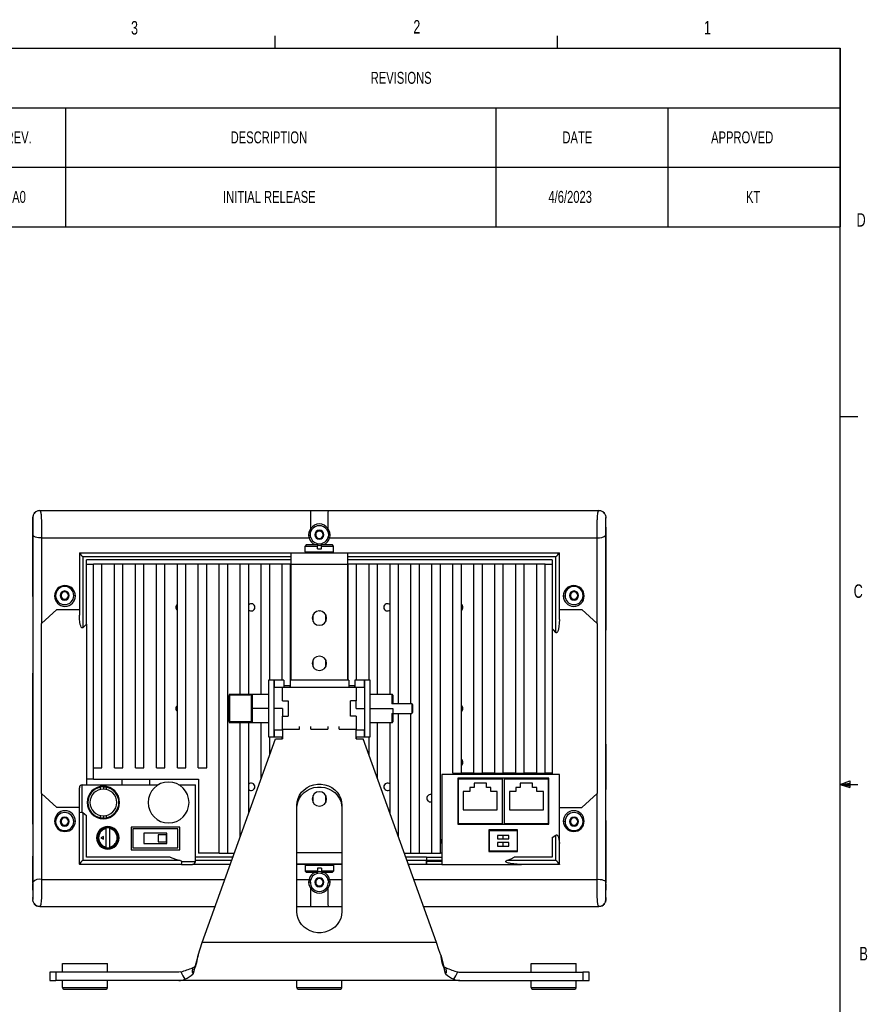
# Model space of a CAD drawing. Extents: x 11 to 421, y 5 to 275.
# Tile 10 of 10: x 271 to 421, y 101 to 275. Entities that reach past the tile are written whole.
import ezdxf
from ezdxf.enums import TextEntityAlignment as Align

# ---------------------------------------------------------------- set-up
doc = ezdxf.new("R2010")
doc.units = 0
doc.layers.get('0').update_dxf_attribs({"linetype": 'CONTINUOUS'})

# ---------------------------------------------------------------- blocks, each defined once
blk = doc.blocks.new('SW_TABLEANNOTATION_0')
at = {"color": 0, "linetype": 'CONTINUOUS'}
for p, q in [((0, 0), (0, -10.54)), ((0, 0), (15.24, 0)), ((15.24, 0), (91.44, 0)), ((91.44, 0), (121.92, 0)), ((121.92, 0), (152.4, 0)), ((152.4, 0), (152.4, -10.54)), ((0, -10.54), (0, -21.07)), ((0, -10.54), (15.24, -10.54)), ((15.24, -10.54), (15.24, -21.07)), ((15.24, -10.54), (91.44, -10.54)), ((91.44, -10.54), (91.44, -21.07)), ((91.44, -10.54), (121.92, -10.54)), ((121.92, -10.54), (121.92, -21.07)), ((121.92, -10.54), (152.4, -10.54)), ((152.4, -10.54), (152.4, -21.07)), ((0, -21.07), (15.24, -21.07)), ((0, -21.07), (0, -31.61)), ((15.24, -21.07), (91.44, -21.07)), ((15.24, -21.07), (15.24, -31.61)), ((91.44, -21.07), (121.92, -21.07)), ((91.44, -21.07), (91.44, -31.61)), ((121.92, -21.07), (152.4, -21.07)), ((121.92, -21.07), (121.92, -31.61)), ((152.4, -21.07), (152.4, -31.61)), ((0, -31.61), (15.24, -31.61)), ((15.24, -31.61), (91.44, -31.61)), ((91.44, -31.61), (121.92, -31.61)), ((121.92, -31.61), (152.4, -31.61))]:
    blk.add_line(p, q, dxfattribs=at)
at = {"color": 0, "linetype": 'CONTINUOUS', "width": 0.7}
for s, height, p in [('REVISIONS', 2.117, (69.28, -6.95)), ('REV.', 2.117, (4.63, -17.49)), ('DESCRIPTION', 2.1167, (44.48, -17.49)), ('DATE', 2.117, (103.23, -17.49)), ('APPROVED', 2.117, (129.56, -17.49)), ('A0', 2.117, (5.79, -28.02)), ('INITIAL RELEASE', 2.1167, (43.12, -28.02)), ('4/6/2023', 2.117, (100.75, -28.02)), ('KT', 2.117, (135.73, -28.02))]:
    blk.add_text(s, height=height, dxfattribs=at).set_placement(p, align=Align.BOTTOM_LEFT)

msp = doc.modelspace()

# ---------------------------------------------------------------- linework, layer by layer
at = {"color": 7, "linetype": 'CONTINUOUS'}
for p, q in [((315.9379, 270.3087), (315.9379, 272.4626)), ((365.9442, 270.3087), (365.9442, 272.4626)), ((15.9068, 270.3087), (415.9568, 270.3087)), ((415.9568, 9.9587), (415.9568, 270.3087)), ((415.9568, 205.1124), (419.1318, 205.1124)), ((274.2471, 188.4692), (274.3027, 188.4276)), ((274.2471, 188.4692), (322.2154, 188.4692)), ((322.2154, 188.4692), (325.2787, 188.4692)), ((325.2787, 188.4692), (373.2471, 188.4692)), ((373.1914, 188.4274), (373.2471, 188.4692)), ((272.9971, 187.2192), (273.1045, 187.722)), ((273.0836, 187.6544), (272.9971, 187.2192)), ((272.9971, 187.0731), (272.9971, 187.2192)), ((272.9971, 187.2192), (272.9971, 184.2624)), ((374.4105, 187.6544), (374.4971, 187.2192)), ((374.4971, 187.2192), (374.4971, 187.1364)), ((374.4971, 184.2624), (374.4971, 187.2192)), ((374.4971, 185.5642), (374.4971, 184.4288)), ((272.9971, 173.2515), (272.9971, 184.2624)), ((274.5248, 183.6733), (321.9435, 183.6733)), ((321.9435, 183.6733), (321.8993, 184.1184)), ((322.1855, 183.8456), (322.1471, 184.1942)), ((325.3471, 184.1942), (325.3086, 183.8456)), ((325.5948, 184.1184), (325.5506, 183.6733)), ((325.5506, 183.6733), (372.9693, 183.6733)), ((374.4971, 184.335), (374.4971, 167.3105)), ((321.4971, 182.4442), (321.2471, 182.1942)), ((321.2471, 181.1942), (321.2471, 182.1942)), ((321.2471, 182.1942), (323.3971, 182.1942)), ((321.4971, 182.4442), (323.3971, 182.4442)), ((323.3971, 182.4442), (323.3971, 182.1942)), ((323.3971, 181.6942), (323.3971, 182.1942)), ((323.3971, 181.6942), (324.0971, 181.6942)), ((324.0971, 182.4442), (325.9971, 182.4442)), ((324.0971, 182.1942), (324.0971, 182.4442)), ((324.0971, 181.6942), (324.0971, 182.1942)), ((324.0971, 182.1942), (326.2471, 182.1942)), ((326.2471, 182.1942), (325.9971, 182.4442)), ((326.2471, 181.1942), (326.2471, 182.1942)), ((281.2471, 181.0192), (321.4221, 181.0192)), ((281.2471, 181.0098), (281.2471, 169.9527)), ((281.8451, 180.329), (318.7471, 180.329)), ((318.7471, 179.7692), (282.4971, 179.7692)), ((328.7471, 180.9442), (318.7471, 180.9442)), ((318.7471, 178.9442), (318.7471, 180.9442)), ((321.4971, 180.9442), (321.2471, 181.1942)), ((321.2471, 181.1942), (326.2471, 181.1942)), ((325.9971, 180.9442), (326.2471, 181.1942)), ((326.0721, 181.0192), (366.2471, 181.0192)), ((328.7471, 180.9442), (328.7471, 178.9442)), ((328.7471, 180.329), (365.6471, 180.329)), ((364.9971, 179.7692), (328.7471, 179.7692)), ((366.2471, 181.0101), (366.2471, 181.0192)), ((282.5026, 179.0192), (283.7471, 179.0192)), ((283.7471, 142.9422), (283.7471, 179.0192)), ((285.2471, 179.0192), (283.7471, 179.0192)), ((285.2471, 142.9422), (285.2471, 179.0192)), ((287.4596, 179.0192), (285.2471, 179.0192)), ((287.4596, 142.9422), (287.4596, 179.0192)), ((288.9596, 179.0192), (287.4596, 179.0192)), ((288.9596, 142.9422), (288.9596, 179.0192)), ((291.1721, 179.0192), (288.9596, 179.0192)), ((291.1721, 142.9422), (291.1721, 179.0192)), ((292.6721, 179.0192), (291.1721, 179.0192)), ((292.6721, 142.9422), (292.6721, 179.0192)), ((294.8846, 179.0192), (292.6721, 179.0192)), ((294.8846, 142.9422), (294.8846, 179.0192)), ((296.3846, 179.0192), (294.8846, 179.0192)), ((296.3846, 142.9422), (296.3846, 179.0192)), ((298.5971, 179.0192), (296.3846, 179.0192)), ((298.5971, 142.9422), (298.5971, 179.0192)), ((300.0971, 179.0192), (298.5971, 179.0192)), ((300.0971, 142.9422), (300.0971, 179.0192)), ((302.3096, 179.0192), (300.0971, 179.0192)), ((302.3096, 142.9422), (302.3096, 179.0192)), ((303.8096, 179.0192), (302.3096, 179.0192)), ((303.8096, 142.9422), (303.8096, 179.0192)), ((306.0221, 179.0192), (303.8096, 179.0192)), ((307.5221, 179.0192), (306.0221, 179.0192)), ((306.0221, 127.8692), (306.0221, 179.0192)), ((307.5221, 127.8692), (307.5221, 179.0192)), ((309.7346, 179.0192), (307.5221, 179.0192)), ((311.2346, 179.0192), (309.7346, 179.0192)), ((309.7346, 155.9442), (309.7346, 179.0192)), ((311.2346, 155.9442), (311.2346, 179.0192)), ((313.4471, 179.0192), (311.2346, 179.0192)), ((314.9471, 179.0192), (313.4471, 179.0192)), ((313.4471, 155.9442), (313.4471, 179.0192)), ((314.9471, 158.4442), (314.9471, 179.0192)), ((317.1596, 179.0192), (314.9471, 179.0192)), ((318.6596, 179.0192), (317.1596, 179.0192)), ((317.1596, 158.4442), (317.1596, 179.0192)), ((318.6596, 158.4442), (318.6596, 179.0192)), ((318.7471, 179.0192), (318.6596, 179.0192)), ((328.7471, 178.9442), (318.7471, 178.9442)), ((318.7471, 158.4442), (318.7471, 178.9442)), ((328.8346, 179.0192), (328.7471, 179.0192)), ((328.7471, 178.9442), (328.7471, 158.4442)), ((330.3346, 179.0192), (328.8346, 179.0192)), ((328.8346, 158.4442), (328.8346, 179.0192)), ((330.3346, 158.4442), (330.3346, 179.0192)), ((332.5471, 179.0192), (330.3346, 179.0192)), ((334.0471, 179.0192), (332.5471, 179.0192)), ((332.5471, 158.4442), (332.5471, 179.0192)), ((334.0471, 155.9442), (334.0471, 179.0192)), ((336.2596, 179.0192), (334.0471, 179.0192)), ((337.7596, 179.0192), (336.2596, 179.0192)), ((336.2596, 155.9442), (336.2596, 179.0192)), ((337.7596, 154.2942), (337.7596, 179.0192)), ((339.9721, 179.0192), (337.7596, 179.0192)), ((341.4721, 179.0192), (339.9721, 179.0192)), ((339.9721, 154.2942), (339.9721, 179.0192)), ((341.4721, 127.8692), (341.4721, 179.0192)), ((343.6846, 179.0192), (341.4721, 179.0192)), ((345.1846, 179.0192), (343.6846, 179.0192)), ((343.6846, 127.8692), (343.6846, 179.0192)), ((345.1846, 127.8692), (345.1846, 179.0192)), ((347.3971, 179.0192), (345.1846, 179.0192)), ((347.3971, 142.0043), (347.3971, 179.0192)), ((348.8971, 179.0192), (347.3971, 179.0192)), ((348.8971, 142.0043), (348.8971, 179.0192)), ((351.1096, 179.0192), (348.8971, 179.0192)), ((351.1096, 142.0043), (351.1096, 179.0192)), ((352.6096, 179.0192), (351.1096, 179.0192)), ((352.6096, 142.0043), (352.6096, 179.0192)), ((354.8221, 179.0192), (352.6096, 179.0192)), ((354.8221, 142.0043), (354.8221, 179.0192)), ((356.3221, 179.0192), (354.8221, 179.0192)), ((356.3221, 142.0043), (356.3221, 179.0192)), ((358.5346, 179.0192), (356.3221, 179.0192)), ((358.5346, 142.0043), (358.5346, 179.0192)), ((360.0346, 179.0192), (358.5346, 179.0192)), ((360.0346, 142.0043), (360.0346, 179.0192)), ((362.2471, 179.0192), (360.0346, 179.0192)), ((362.2471, 142.0043), (362.2471, 179.0192)), ((363.7471, 179.0192), (362.2471, 179.0192)), ((363.7471, 142.0043), (363.7471, 179.0192)), ((363.7471, 179.0192), (364.9925, 179.0192)), ((277.2442, 170.9442), (274.5426, 168.49)), ((277.2442, 170.9442), (281.2471, 170.9442)), ((366.2471, 170.9442), (370.2499, 170.9442)), ((372.9512, 168.4902), (370.2499, 170.9442)), ((322.6221, 168.8442), (322.6221, 170.0442)), ((324.8721, 168.8442), (324.8721, 170.0442)), ((274.5422, 138.3982), (274.5422, 168.49)), ((282.4971, 168.3789), (282.4971, 139.9412)), ((364.9971, 167.5858), (364.9971, 141.7542)), ((372.952, 168.4902), (372.952, 138.3984)), ((322.6221, 160.8442), (322.6221, 162.0442)), ((324.8721, 160.8442), (324.8721, 162.0442)), ((272.9971, 132.9911), (272.9971, 159.6943)), ((315.7471, 158.4442), (314.7471, 158.4442)), ((314.7471, 158.4442), (314.7471, 148.4442)), ((315.7471, 148.4442), (315.7471, 158.4442)), ((315.7471, 158.4442), (315.7971, 158.4442)), ((317.2471, 157.1942), (315.7471, 157.1942)), ((317.4471, 158.4442), (315.7971, 158.4442)), ((315.7971, 157.1942), (315.7971, 158.4442)), ((330.2471, 157.1942), (317.2471, 157.1942)), ((317.2471, 154.8192), (317.2471, 157.1942)), ((317.4471, 158.4442), (317.4471, 157.1942)), ((317.4971, 157.1942), (317.4971, 157.4442)), ((318.4971, 157.4442), (317.4971, 157.4442)), ((318.4971, 157.4442), (318.4971, 157.1942)), ((318.5471, 158.4442), (318.5471, 157.1942)), ((328.9471, 158.4442), (318.5471, 158.4442)), ((328.9471, 158.4442), (328.9471, 157.1942)), ((329.9971, 157.4442), (328.9971, 157.4442)), ((328.9971, 157.1942), (328.9971, 157.4442)), ((329.9971, 157.4442), (329.9971, 157.1942)), ((330.0471, 158.4442), (330.0471, 157.1942)), ((331.6971, 158.4442), (330.0471, 158.4442)), ((331.7471, 157.1942), (330.2471, 157.1942)), ((330.2471, 157.1942), (330.2471, 154.8192)), ((331.6971, 158.4442), (331.7471, 158.4442)), ((331.6971, 158.4442), (331.6971, 157.1942)), ((331.7471, 158.4442), (331.7471, 148.4442)), ((332.7471, 158.4442), (331.7471, 158.4442)), ((332.7471, 148.4442), (332.7471, 158.4442)), ((307.7471, 155.6876), (307.7471, 155.7417)), ((307.7471, 151.2007), (307.7471, 155.6876)), ((311.7471, 155.9442), (307.8971, 155.9442)), ((307.8971, 155.7953), (307.8971, 155.9442)), ((311.7471, 155.7953), (307.8971, 155.7953)), ((307.8971, 151.0932), (307.8971, 155.7953)), ((314.7471, 155.9442), (311.7471, 155.9442)), ((311.7471, 155.9442), (311.7471, 155.7953)), ((311.8971, 155.7953), (311.7471, 155.7953)), ((311.7471, 151.2533), (311.7471, 155.6351)), ((311.8971, 153.4442), (311.8971, 155.7953)), ((336.5971, 155.9442), (332.7471, 155.9442)), ((336.5971, 155.9442), (336.5971, 154.2942)), ((336.7471, 155.7942), (336.7471, 154.2942)), ((311.8971, 151.0932), (311.8971, 153.4442)), ((314.7471, 153.4442), (311.8971, 153.4442)), ((317.2471, 153.4442), (315.7471, 153.4442)), ((317.2471, 154.8192), (318.2471, 154.8192)), ((317.2471, 153.4442), (317.2471, 152.0692)), ((318.2471, 154.8192), (318.2471, 152.0692)), ((329.2471, 152.0692), (329.2471, 154.8192)), ((330.2471, 154.8192), (329.2471, 154.8192)), ((330.2471, 153.4442), (330.2471, 154.8192)), ((330.2471, 153.4442), (331.7471, 153.4442)), ((332.7471, 153.4442), (336.7471, 153.4442)), ((340.0971, 154.2942), (336.5971, 154.2942)), ((336.7471, 153.4442), (336.7471, 152.5942)), ((340.0971, 154.2942), (340.0971, 152.5942)), ((340.2471, 154.1442), (340.2471, 152.7442)), ((317.2471, 150.2295), (317.2471, 152.0692)), ((317.2471, 152.0692), (318.2471, 152.0692)), ((330.2471, 152.0692), (329.2471, 152.0692)), ((330.2471, 152.0692), (330.2471, 150.2295)), ((336.5971, 152.5942), (336.7471, 152.5942)), ((336.5971, 152.5942), (336.5971, 150.9442)), ((336.7471, 152.5942), (340.0971, 152.5942)), ((336.7471, 152.5942), (336.7471, 151.0942)), ((337.7596, 130.7296), (337.7596, 152.5942)), ((339.9721, 127.8692), (339.9721, 152.5942)), ((307.7471, 151.2374), (307.7471, 151.2006)), ((307.7471, 151.2007), (307.7471, 151.096)), ((311.7471, 151.0932), (307.8971, 151.0932)), ((307.8971, 151.0932), (307.8971, 150.9444)), ((307.8971, 150.9444), (311.7471, 150.9444)), ((309.7346, 130.7296), (309.7346, 150.9444)), ((311.2346, 134.8961), (311.2346, 150.9444)), ((311.8971, 151.0932), (311.7471, 151.0932)), ((311.7471, 151.0932), (311.7471, 150.9442)), ((311.7471, 150.9442), (314.7471, 150.9442)), ((313.4471, 141.0416), (313.4471, 150.9442)), ((317.2471, 149.7767), (317.2471, 150.2295)), ((320.2471, 149.7767), (320.2471, 150.2481)), ((322.2471, 149.7767), (322.2471, 150.2849)), ((325.2471, 150.2849), (325.2471, 149.7767)), ((327.2471, 149.7767), (327.2471, 150.2481)), ((330.2471, 150.2295), (330.2471, 149.7767)), ((332.7471, 150.9442), (336.5971, 150.9442)), ((334.0471, 141.0416), (334.0471, 150.9442)), ((336.2596, 134.8961), (336.2596, 150.9442)), ((314.7471, 148.4442), (315.7471, 148.4442)), ((314.9471, 145.2081), (314.9471, 148.4442)), ((315.7471, 149.6942), (317.2471, 149.6942)), ((315.7971, 148.4442), (315.7471, 148.4442)), ((315.7971, 148.4442), (315.7971, 149.6942)), ((315.7971, 148.4442), (317.2471, 148.4442)), ((317.1596, 148.0626), (317.1596, 148.4442)), ((317.2471, 149.7767), (317.2471, 148.0626)), ((317.2471, 149.7767), (320.2471, 149.7767)), ((322.2471, 149.7767), (325.2471, 149.7767)), ((327.2471, 149.7767), (330.2471, 149.7767)), ((330.2471, 148.0626), (330.2471, 149.7767)), ((330.2471, 149.6942), (331.7471, 149.6942)), ((330.2471, 148.4442), (331.6971, 148.4442)), ((330.3346, 148.0626), (330.3346, 148.4442)), ((331.6971, 149.6942), (331.6971, 148.4442)), ((331.7471, 148.4442), (331.6971, 148.4442)), ((331.7471, 148.4442), (332.7471, 148.4442)), ((332.5471, 145.2081), (332.5471, 148.4442)), ((302.9976, 112.0167), (315.9747, 148.0626)), ((315.9747, 148.0626), (317.2471, 148.0626)), ((330.2471, 148.0626), (331.5194, 148.0626)), ((344.4965, 112.0167), (331.5194, 148.0626)), ((374.4971, 147.121), (374.4971, 139.102)), ((283.7471, 142.9422), (285.2471, 142.9422)), ((283.7471, 140.9422), (283.7471, 142.9422)), ((287.4596, 142.9422), (288.9596, 142.9422)), ((291.1721, 142.9422), (292.6721, 142.9422)), ((294.8846, 142.9422), (296.3846, 142.9422)), ((298.5971, 142.9422), (300.0971, 142.9422)), ((302.3096, 142.9422), (303.8096, 142.9422)), ((345.4346, 141.7542), (345.4346, 125.8692)), ((366.2471, 141.7542), (345.4346, 141.7542)), ((347.3971, 142.0043), (348.8971, 142.0043)), ((347.9125, 141.7542), (347.9125, 142.0043)), ((351.1096, 142.0043), (348.8971, 142.0043)), ((351.1096, 142.0043), (352.6096, 142.0043)), ((354.8221, 142.0043), (352.6096, 142.0043)), ((354.8221, 142.0043), (356.3221, 142.0043)), ((358.5346, 142.0043), (356.3221, 142.0043)), ((358.5346, 142.0043), (360.0346, 142.0043)), ((362.2471, 142.0043), (360.0346, 142.0043)), ((362.2471, 142.0043), (363.7471, 142.0043)), ((364.9971, 142.0043), (363.7471, 142.0043)), ((366.2471, 141.7542), (366.2471, 141.7543)), ((366.2471, 129.5914), (366.2471, 141.7542)), ((281.2471, 135.0051), (281.2471, 139.4412)), ((281.7471, 135.0726), (281.7471, 139.9412)), ((281.7471, 139.9412), (295.2048, 139.9412)), ((283.7471, 140.9422), (282.4971, 140.9422)), ((283.7471, 140.9422), (302.3191, 140.9422)), ((284.9247, 139.5692), (284.9247, 139.1242)), ((285.4971, 139.5692), (284.9247, 139.5692)), ((285.4971, 139.5692), (285.4971, 139.1942)), ((285.4971, 139.5692), (286.0694, 139.5692)), ((286.0694, 139.1242), (286.0694, 139.5692)), ((288.8295, 139.9412), (288.8295, 140.9422)), ((293.6381, 140.9422), (293.6381, 139.9412)), ((298.8893, 139.9412), (301.8096, 139.9412)), ((301.8096, 126.3692), (301.8096, 139.9412)), ((302.3191, 140.9422), (302.3191, 127.8692)), ((364.3596, 141.1042), (348.2596, 141.1042)), ((348.2596, 141.1042), (348.2596, 132.9542)), ((348.3596, 140.9942), (356.1046, 140.9942)), ((348.3596, 133.0542), (348.3596, 140.9942)), ((351.1396, 139.4942), (350.3896, 139.4942)), ((350.3896, 139.4942), (350.3896, 138.7442)), ((351.1396, 140.2442), (351.1396, 139.4942)), ((353.3546, 140.2442), (351.1396, 140.2442)), ((353.3546, 139.4942), (353.3546, 140.2442)), ((354.1046, 139.4942), (353.3546, 139.4942)), ((354.1046, 138.7442), (354.1046, 139.4942)), ((356.1046, 140.9942), (356.1046, 133.0542)), ((356.5146, 133.0542), (356.5146, 140.9942)), ((356.5146, 140.9942), (364.2596, 140.9942)), ((359.2946, 139.4942), (358.5446, 139.4942)), ((358.5446, 139.4942), (358.5446, 138.7442)), ((359.2946, 140.2442), (359.2946, 139.4942)), ((361.5096, 140.2442), (359.2946, 140.2442)), ((361.5096, 139.4942), (361.5096, 140.2442)), ((362.2596, 139.4942), (361.5096, 139.4942)), ((362.2596, 138.7442), (362.2596, 139.4942)), ((364.2596, 140.9942), (364.2596, 133.0542)), ((364.3596, 132.9542), (364.3596, 141.1042)), ((415.9568, 140.0249), (417.6632, 140.6348)), ((415.9568, 140.0249), (417.6632, 140.2545)), ((415.9568, 140.0249), (419.1318, 140.0249)), ((415.9568, 140.0249), (417.6632, 139.4514)), ((415.9568, 140.0249), (417.6632, 139.7631)), ((417.6632, 140.6348), (417.6632, 139.4514)), ((274.5429, 138.3982), (277.2442, 135.9442)), ((322.6221, 136.8442), (322.6221, 138.0442)), ((324.8721, 136.8442), (324.8721, 138.0442)), ((350.3896, 138.7442), (349.2396, 138.7442)), ((349.2396, 138.7442), (349.2396, 135.4942)), ((355.2546, 138.7442), (354.1046, 138.7442)), ((355.2546, 135.4942), (355.2546, 138.7442)), ((358.5446, 138.7442), (357.3946, 138.7442)), ((357.3946, 138.7442), (357.3946, 135.4942)), ((363.4096, 138.7442), (362.2596, 138.7442)), ((363.4096, 135.4942), (363.4096, 138.7442)), ((370.2499, 135.9442), (372.9515, 138.3984)), ((281.2471, 135.9442), (277.2442, 135.9442)), ((319.7471, 117.5226), (319.7471, 136.3164)), ((327.7471, 136.3164), (327.7471, 117.5226)), ((366.2471, 135.9442), (370.2499, 135.9442)), ((281.2471, 125.8786), (281.2471, 135.0051)), ((284.9247, 134.5142), (284.9247, 134.0692)), ((285.4971, 134.4442), (285.4971, 134.0692)), ((286.0694, 134.0692), (286.0694, 134.5142)), ((349.2396, 135.4942), (355.2546, 135.4942)), ((357.3946, 135.4942), (363.4096, 135.4942)), ((285.4971, 134.0692), (284.9247, 134.0692)), ((285.4971, 134.0692), (286.0694, 134.0692)), ((290.4096, 132.4692), (290.4096, 128.4692)), ((299.0096, 132.4692), (290.4096, 132.4692)), ((299.0096, 128.4692), (299.0096, 132.4692)), ((348.2596, 132.9542), (364.3596, 132.9542)), ((356.1046, 133.0542), (348.3596, 133.0542)), ((364.2596, 133.0542), (356.5146, 133.0542)), ((374.4971, 133.6266), (374.4971, 122.6261)), ((285.4971, 130.8192), (285.064, 130.5692)), ((285.4971, 130.3192), (285.4971, 130.8192)), ((285.9471, 132.2808), (285.9471, 132.1786)), ((285.9471, 132.1786), (285.9471, 128.9598)), ((286.6471, 132.1786), (286.6471, 132.2808)), ((286.6471, 128.9598), (286.6471, 132.1786)), ((298.6971, 132.1692), (290.6971, 132.1692)), ((290.6971, 132.1692), (290.6971, 128.7692)), ((296.7221, 131.3692), (292.6721, 131.3692)), ((292.6721, 131.3692), (292.6721, 129.5692)), ((296.6971, 131.0942), (295.1971, 131.0942)), ((295.1971, 131.0942), (295.1971, 129.8442)), ((296.6971, 129.8442), (296.6971, 131.0942)), ((296.7221, 129.5692), (296.7221, 131.3692)), ((298.6971, 128.7692), (298.6971, 132.1692)), ((358.8596, 131.9842), (353.7596, 131.9842)), ((353.7596, 131.9842), (353.7596, 128.1342)), ((353.8596, 131.8642), (358.7496, 131.8642)), ((353.8596, 128.2342), (353.8596, 131.8642)), ((355.2896, 131.0017), (355.2896, 130.3667)), ((356.3046, 131.0017), (355.2896, 131.0017)), ((356.3046, 130.3667), (356.3046, 131.0017)), ((357.3196, 131.0017), (356.3046, 131.0017)), ((357.3196, 130.3667), (357.3196, 131.0017)), ((358.7496, 131.8642), (358.7496, 128.2342)), ((358.8596, 128.1342), (358.8596, 131.9842)), ((364.9971, 130.6528), (365.6452, 131.0619)), ((365.6472, 126.5594), (365.6452, 131.0619)), ((284.4471, 130.5692), (284.5501, 130.5692)), ((285.064, 130.5692), (285.4971, 130.3192)), ((285.9471, 128.9598), (285.9471, 128.8577)), ((286.6471, 128.8577), (286.6471, 128.9598)), ((288.1471, 130.5692), (288.044, 130.5692)), ((292.6721, 129.5692), (296.7221, 129.5692)), ((295.1971, 129.8442), (296.6971, 129.8442)), ((355.2896, 130.3667), (356.3046, 130.3667)), ((356.3046, 129.7317), (355.2896, 129.7317)), ((355.2896, 129.7317), (355.2896, 129.0967)), ((355.2896, 129.0967), (356.3046, 129.0967)), ((356.3046, 130.3667), (357.3196, 130.3667)), ((356.3046, 129.0967), (356.3046, 129.7317)), ((357.3196, 129.7317), (356.3046, 129.7317)), ((356.3046, 129.0967), (357.3196, 129.0967)), ((357.3196, 129.0967), (357.3196, 129.7317)), ((364.9971, 130.6528), (364.9971, 127.1192)), ((272.9971, 122.5533), (272.9971, 127.3099)), ((290.4096, 128.4692), (299.0096, 128.4692)), ((290.6971, 128.7692), (298.6971, 128.7692)), ((306.0221, 127.8692), (302.3191, 127.8692)), ((306.0221, 127.8692), (307.5221, 127.8692)), ((307.5221, 127.8692), (308.7048, 127.8692)), ((319.7471, 127.9442), (327.7471, 127.9442)), ((338.7893, 127.8692), (339.9721, 127.8692)), ((339.9721, 127.8692), (341.4721, 127.8692)), ((341.4721, 127.8692), (343.6846, 127.8692)), ((343.6846, 127.8692), (345.1846, 127.8692)), ((345.4346, 127.8692), (345.1846, 127.8692)), ((353.7596, 128.1342), (358.8596, 128.1342)), ((358.7496, 128.2342), (353.8596, 128.2342)), ((299.3424, 125.8692), (281.2471, 125.8692)), ((299.0683, 126.5594), (281.8453, 126.5594)), ((297.2984, 127.1192), (282.4971, 127.1192)), ((299.3424, 125.8692), (301.3096, 125.8692)), ((299.3731, 126.3692), (301.8096, 126.3692)), ((307.9848, 125.8692), (301.3096, 125.8692)), ((308.4348, 127.1192), (301.8096, 127.1192)), ((308.2332, 126.5594), (301.8096, 126.5594)), ((319.7471, 125.9442), (327.7471, 125.9442)), ((321.4221, 125.8692), (319.7471, 125.8692)), ((321.4971, 125.9442), (321.2471, 125.6942)), ((321.2471, 125.6942), (321.2471, 124.6942)), ((326.2471, 125.6942), (321.2471, 125.6942)), ((325.9971, 125.9442), (326.2471, 125.6942)), ((327.7471, 125.8692), (326.0721, 125.8692)), ((326.2471, 125.6942), (326.2471, 124.6942)), ((342.7471, 127.1192), (339.0593, 127.1192)), ((342.7453, 126.5594), (339.2609, 126.5594)), ((342.7471, 125.8692), (339.5093, 125.8692)), ((342.7467, 126.5999), (345.4346, 126.6678)), ((342.7471, 127.1192), (345.4346, 127.1192)), ((342.7471, 127.1192), (342.7471, 126.5985)), ((342.7471, 126.5985), (342.7471, 126.4609)), ((342.7471, 126.4609), (345.4346, 126.4609)), ((342.7471, 126.3692), (342.7471, 126.4609)), ((345.4346, 126.3692), (342.7471, 126.3692)), ((342.7471, 125.8698), (342.7471, 126.3692)), ((342.7471, 125.8692), (342.7471, 125.8692)), ((345.4346, 125.8692), (342.7471, 125.8692)), ((345.4346, 125.8692), (359.5675, 125.8692)), ((365.6472, 126.5594), (356.9739, 126.5594)), ((364.9971, 127.1192), (358.273, 127.1192)), ((366.2471, 125.8692), (359.5675, 125.8692)), ((366.2471, 125.8784), (366.2471, 125.8692)), ((321.2471, 124.6942), (321.4971, 124.4442)), ((323.3971, 124.6942), (321.2471, 124.6942)), ((323.3971, 124.4442), (321.4971, 124.4442)), ((324.0971, 125.1942), (323.3971, 125.1942)), ((323.3971, 125.1942), (323.3971, 124.6942)), ((323.3971, 124.6942), (323.3971, 124.4442)), ((324.0971, 125.1942), (324.0971, 124.6942)), ((326.2471, 124.6942), (324.0971, 124.6942)), ((324.0971, 124.4442), (324.0971, 124.6942)), ((325.9971, 124.4442), (324.0971, 124.4442)), ((325.9971, 124.4442), (326.2471, 124.6942)), ((272.9971, 122.6261), (272.9971, 119.6692)), ((272.9971, 121.2783), (272.9971, 122.4528)), ((274.5248, 123.2151), (307.0292, 123.2151)), ((319.7471, 123.2151), (321.9435, 123.2151)), ((322.1471, 122.6942), (322.1855, 123.0428)), ((325.3086, 123.0428), (325.3471, 122.6942)), ((325.5506, 123.2151), (325.5948, 122.7701)), ((325.5506, 123.2151), (327.7471, 123.2151)), ((340.4649, 123.2151), (372.9693, 123.2151)), ((374.4971, 119.6692), (374.4971, 122.6261)), ((374.4971, 122.4533), (374.4971, 121.2823)), ((272.9971, 119.8575), (272.9971, 119.9958)), ((273.0837, 119.2338), (272.9971, 119.6692)), ((374.4971, 119.6692), (374.3892, 119.1657)), ((374.4104, 119.2337), (374.4971, 119.6692)), ((374.4971, 119.9897), (374.4971, 119.6692)), ((274.3028, 118.4595), (274.2471, 118.4192)), ((274.2471, 118.4192), (305.3027, 118.4192)), ((319.7471, 118.4192), (322.2154, 118.4192)), ((322.2154, 118.4192), (325.2787, 118.4192)), ((325.2787, 118.4192), (327.7471, 118.4192)), ((342.1914, 118.4192), (373.2471, 118.4192)), ((373.2471, 118.4192), (373.1913, 118.4593)), ((344.4965, 112.0167), (302.9976, 112.0167)), ((302.2662, 109.8169), (301.5673, 107.2465)), ((345.2279, 109.8169), (345.9268, 107.2465)), ((278.2471, 106.8066), (278.2471, 108.3066)), ((278.2471, 108.3066), (286.2471, 108.3066)), ((286.2471, 106.8066), (286.2471, 108.3066)), ((361.2471, 106.8066), (361.2471, 108.3066)), ((361.2471, 108.3066), (369.2471, 108.3066)), ((369.2471, 106.8066), (369.2471, 108.3066)), ((275.9971, 106.8066), (275.9971, 105.3066)), ((277.0885, 106.8066), (275.9971, 106.8066)), ((277.0885, 106.8066), (277.0885, 105.3066)), ((298.8624, 106.8066), (277.0885, 106.8066)), ((299.2329, 106.8487), (298.8624, 106.8066)), ((301.5673, 107.2465), (301.4081, 106.4759)), ((346.086, 106.4759), (345.9268, 107.2465)), ((348.6317, 106.8066), (370.4056, 106.8066)), ((370.4056, 106.8066), (370.4056, 105.3066)), ((371.4971, 106.8066), (370.4056, 106.8066)), ((371.4971, 105.3066), (371.4971, 106.8066)), ((275.9971, 105.3066), (277.0885, 105.3066)), ((298.8624, 105.3066), (277.0885, 105.3066)), ((278.2471, 104.0566), (278.2471, 105.3066)), ((286.2471, 104.0566), (286.2471, 105.3066)), ((348.6317, 105.3066), (298.8624, 105.3066)), ((319.7471, 104.0566), (319.7471, 105.3066)), ((327.7471, 104.0566), (327.7471, 105.3066)), ((348.6317, 105.3066), (370.4056, 105.3066)), ((361.2471, 104.0566), (361.2471, 105.3066)), ((369.2471, 104.0566), (369.2471, 105.3066)), ((370.4056, 105.3066), (371.4971, 105.3066)), ((278.2471, 104.0566), (286.2471, 104.0566)), ((278.4971, 103.8066), (285.9971, 103.8066)), ((319.7471, 104.0566), (327.7471, 104.0566)), ((319.9971, 103.8066), (327.4971, 103.8066)), ((361.2471, 104.0566), (369.2471, 104.0566)), ((361.4971, 103.8066), (368.9971, 103.8066))]:
    msp.add_line(p, q, dxfattribs=at)
at = {"color": 7, "linetype": 'CONTINUOUS', "flags": 128}
for points in [[(274.3027, 188.4276), (274.3176, 188.4164), (274.3409, 188.3721), (274.3637, 188.3125), (274.3857, 188.2367), (274.424, 188.0458), (274.4409, 187.9334), (274.4593, 187.7869), (274.4781, 187.5996), (274.5102, 187.1529), (274.5298, 186.7463), (274.5437, 186.3503), (274.5534, 185.9558), (274.5588, 185.6322), (274.5619, 185.3017), (274.5622, 184.9712), (274.5596, 184.6478), (274.55, 184.1878), (274.5248, 183.6733)], [(372.9693, 183.6733), (372.9504, 184.0186), (372.9396, 184.354), (372.9345, 184.651), (372.9316, 185.0854), (372.934, 185.5285), (372.9409, 185.9632), (372.9506, 186.3552), (372.9644, 186.7494), (372.9729, 186.9418), (372.9837, 187.1506), (372.9977, 187.3695), (373.0153, 187.591), (373.0437, 187.8611), (373.0699, 188.0442), (373.0849, 188.1291), (373.0976, 188.191), (373.1078, 188.2347), (373.1762, 188.416), (373.1914, 188.4274)], [(273.0172, 187.4427), (273.0172, 187.25), (273.0172, 187.2336)], [(321.8993, 184.1184), (321.964, 184.6468), (322.2367, 185.273)], [(322.1471, 184.1942), (322.203, 184.6137), (322.4392, 185.1159)], [(325.0549, 185.1159), (325.2905, 184.6157), (325.3471, 184.1942)], [(325.2574, 185.273), (325.5294, 184.6493), (325.5948, 184.1184)], [(274.5248, 183.6733), (274.2729, 183.6583), (273.9997, 183.6701), (273.7242, 183.7136), (273.4699, 183.7892), (273.2596, 183.8919), (273.1091, 184.0123), (273.0233, 184.1392), (272.9971, 184.2624)], [(272.9971, 184.2624), (272.9971, 181.5213), (272.9971, 178.4438), (272.9971, 175.0166), (272.9971, 171.2541), (272.9971, 167.1734), (272.9971, 162.8728), (272.9971, 158.3027), (272.9971, 153.5646), (272.9971, 148.8224), (272.9971, 144.7194), (272.9971, 140.8269), (272.9971, 137.1625), (272.9971, 133.7374), (272.9971, 130.5637), (272.9971, 127.6525), (272.9971, 125.0114), (272.9971, 122.6261)], [(274.5248, 183.6732), (274.5281, 181.8051), (274.5313, 179.8978), (274.5342, 177.953), (274.537, 175.7999), (274.5392, 173.4203), (274.5409, 170.9827), (274.5426, 168.49)], [(321.8993, 184.1184), (321.9912, 184.124), (322.0356, 184.1311), (322.0751, 184.141), (322.1071, 184.1531), (322.1299, 184.1666), (322.1471, 184.1942)], [(321.9435, 183.6734), (322.0383, 183.6994), (322.0842, 183.7198), (322.1243, 183.7441), (322.1557, 183.7707), (322.1762, 183.7976), (322.1855, 183.8456)], [(325.5506, 183.6733), (325.4979, 183.6854), (325.45, 183.7016), (325.3742, 183.741), (325.3439, 183.7652), (325.3213, 183.7919), (325.309, 183.8193), (325.3086, 183.8456)], [(325.5948, 184.1184), (325.5019, 184.1241), (325.4573, 184.1313), (325.4179, 184.1413), (325.3862, 184.1534), (325.3638, 184.1669), (325.347, 184.1942)], [(372.9512, 168.4902), (372.953, 171.4908), (372.9552, 174.2893), (372.9587, 176.9661), (372.962, 179.2562), (372.9655, 181.4927), (372.9693, 183.6732)], [(374.4713, 184.1404), (374.4714, 184.1406), (374.4971, 184.2624)], [(374.4971, 122.6261), (374.4971, 125.3661), (374.4971, 128.4427), (374.4971, 131.8688), (374.4971, 135.6303), (374.4971, 139.7099), (374.4971, 144.0096), (374.4971, 148.5791), (374.4971, 153.3169), (374.4971, 158.0593), (374.4971, 162.1629), (374.4971, 166.0562), (374.4971, 169.7215), (374.4971, 173.1474), (374.4971, 176.322), (374.4971, 179.2342), (374.4971, 181.8762), (374.4971, 184.2624)], [(324.0971, 182.2886), (323.749, 182.232), (323.3971, 182.2884)], [(281.2471, 181.0099), (281.2471, 181.0169), (281.2471, 181.0192)], [(281.8453, 180.329), (281.8464, 177.4343), (281.8472, 174.4694), (281.8475, 173.4073), (281.8478, 172.2878), (281.8481, 171.1616), (281.8484, 170.0291), (281.8487, 168.8904), (281.8489, 167.746)], [(282.4971, 168.3789), (282.4971, 172.2632), (282.4971, 176.0635), (282.4971, 179.7692)], [(364.9971, 179.7692), (364.997, 175.8103), (364.997, 171.7448), (364.9971, 167.5858)], [(365.6431, 166.9035), (365.6441, 171.4961), (365.6455, 175.9772), (365.6472, 180.329)], [(366.2471, 169.2244), (366.2471, 172.5873), (366.2471, 175.9014), (366.2471, 178.4709), (366.2471, 181.0101)], [(276.8528, 173.3666), (276.8929, 173.3706), (276.9302, 173.3768), (276.9637, 173.3848), (276.9926, 173.3946), (277.0159, 173.4057), (277.0331, 173.4179), (277.0436, 173.4309), (277.0471, 173.4442)], [(280.5484, 173.3666), (280.4903, 173.3649), (280.4342, 173.3674), (280.3841, 173.3734), (280.3418, 173.382), (280.3043, 173.3937), (280.2738, 173.4085), (280.2539, 173.4257), (280.247, 173.4442)], [(366.9457, 173.3666), (367.0036, 173.3649), (367.0603, 173.3675), (367.1116, 173.3737), (367.1547, 173.3826), (367.1911, 173.3942), (367.2208, 173.4088), (367.2403, 173.4259), (367.2471, 173.4442)], [(370.6413, 173.3666), (370.5661, 173.3764), (370.5066, 173.3926), (370.463, 173.4162), (370.447, 173.4442)], [(281.8489, 167.746), (281.8131, 167.7158), (281.7745, 167.6993), (281.7304, 167.6973), (281.689, 167.711), (281.6562, 167.7351), (281.5656, 167.8597), (281.4813, 168.0613), (281.4058, 168.3347), (281.3287, 168.7548), (281.27, 169.3062), (281.2471, 169.9527)], [(323.8711, 170.7132), (323.7471, 170.7012), (323.623, 170.7132)], [(366.2471, 169.2244), (366.2232, 168.5351), (366.1642, 167.9594), (366.0898, 167.5316), (366.0164, 167.2473), (365.9343, 167.0336), (365.8758, 166.9335), (365.8153, 166.8707), (365.7732, 166.8511), (365.727, 166.8501), (365.7045, 166.8565), (365.683, 166.8678), (365.6431, 166.9035)], [(282.4971, 168.3789), (282.1294, 168.0246), (281.8489, 167.746)], [(365.6431, 166.9035), (365.2865, 167.2856), (364.9971, 167.5858)], [(307.8971, 155.7953), (307.8669, 155.7931), (307.8372, 155.7864), (307.8093, 155.7753), (307.7849, 155.7597), (307.7562, 155.7253), (307.7471, 155.6876)], [(307.8971, 151.0932), (307.8669, 151.0954), (307.8372, 151.102), (307.8093, 151.1131), (307.7849, 151.1287), (307.7562, 151.1631), (307.7471, 151.2007)], [(319.7471, 136.3164), (319.8016, 136.9351), (319.9638, 137.5369), (320.2292, 138.1054), (320.5905, 138.6251), (321.0379, 139.0818), (321.5593, 139.4631), (322.1403, 139.7586), (322.7651, 139.9602), (323.4167, 140.0624), (324.0774, 140.0624), (324.729, 139.9602), (325.3538, 139.7586), (325.9348, 139.4631), (326.4562, 139.0818), (326.9036, 138.6251), (327.2649, 138.1054), (327.5303, 137.5369), (327.6925, 136.9351), (327.7471, 136.3164)], [(319.7471, 135.8034), (319.8016, 136.4221), (319.9638, 137.0239), (320.2292, 137.5924), (320.5905, 138.1121), (321.0379, 138.5688), (321.5593, 138.9501), (322.1403, 139.2456), (322.7651, 139.4471), (323.4167, 139.5493), (324.0774, 139.5493), (324.729, 139.4471), (325.3538, 139.2456), (325.9348, 138.9501), (326.4562, 138.5688), (326.9036, 138.1121), (327.2649, 137.5924), (327.5303, 137.0239), (327.6925, 136.4221), (327.7471, 135.8034)], [(274.5429, 138.3982), (274.5411, 135.3975), (274.5389, 132.5987), (274.5354, 129.922), (274.5321, 127.6319), (274.5286, 125.3955), (274.5248, 123.2151)], [(372.9693, 123.2151), (372.966, 125.0832), (372.9628, 126.9904), (372.9599, 128.9351), (372.9571, 131.0882), (372.9549, 133.4679), (372.9532, 135.9056), (372.9515, 138.3984)], [(281.7471, 135.0726), (281.8038, 135.0604), (281.848, 135.0339)], [(281.848, 135.0339), (281.8475, 133.2956), (281.8469, 131.5748), (281.8465, 130.1562), (281.8461, 128.9422), (281.8458, 127.7432), (281.8453, 126.5594)], [(281.848, 135.0339), (282.2085, 134.758), (282.4971, 134.5419)], [(282.4971, 127.1192), (282.4971, 130.7832), (282.4971, 134.5419)], [(276.8528, 133.5219), (276.928, 133.5121), (276.9875, 133.4958), (277.0311, 133.4723), (277.0471, 133.4442)], [(280.5484, 133.5219), (280.4905, 133.5235), (280.4338, 133.521), (280.3825, 133.5147), (280.3394, 133.5058), (280.303, 133.4943), (280.2733, 133.4796), (280.2538, 133.4626), (280.247, 133.4442)], [(366.9457, 133.5219), (367.0038, 133.5235), (367.0599, 133.521), (367.11, 133.515), (367.1523, 133.5064), (367.1898, 133.4948), (367.2203, 133.48), (367.2402, 133.4627), (367.2471, 133.4442)], [(370.6413, 133.5219), (370.6012, 133.5178), (370.5639, 133.5116), (370.5304, 133.5036), (370.5015, 133.4939), (370.4782, 133.4827), (370.461, 133.4705), (370.4505, 133.4576), (370.447, 133.4442)], [(365.6452, 131.0619), (365.7155, 131.0914), (365.7509, 131.0942), (365.7875, 131.0889), (365.854, 131.0585), (365.9185, 131.0007), (366.0129, 130.8591), (366.0958, 130.6596), (366.2471, 129.5914)], [(345.3221, 129.9492), (345.3715, 130.198), (345.4346, 130.3147)], [(345.4346, 129.5837), (345.3715, 129.7005), (345.3221, 129.9492)], [(366.2471, 125.8784), (366.2471, 127.9502), (366.2471, 129.5914)], [(281.2471, 125.8786), (281.2471, 125.8716), (281.2471, 125.8692)], [(297.2984, 127.1192), (298.2815, 126.8018), (299.0683, 126.5594)], [(299.0683, 126.5594), (299.2962, 126.4661), (299.3535, 126.4181), (299.368, 126.3938), (299.3731, 126.3692)], [(359.5675, 125.8692), (358.761, 125.8914), (358.1697, 125.9382), (357.751, 125.9912), (357.3916, 126.0566), (357.2278, 126.0958), (357.0863, 126.1375), (356.9389, 126.1943), (356.8336, 126.2537), (356.7869, 126.2949), (356.7609, 126.3362), (356.7552, 126.3602), (356.7562, 126.3848), (356.7632, 126.4078), (356.7766, 126.4305), (356.85, 126.496), (356.9739, 126.5594)], [(356.9739, 126.5594), (357.7069, 126.871), (358.273, 127.1192)], [(323.444, 124.6075), (323.745, 124.6564), (324.0971, 124.6001)], [(273.0228, 122.748), (273.0227, 122.7479), (272.9971, 122.6261)], [(274.5248, 123.2151), (274.5442, 122.8582), (274.5551, 122.5104), (274.5601, 122.2019), (274.5625, 121.7571), (274.5595, 121.303), (274.5518, 120.8574), (274.5413, 120.4596), (274.5263, 120.0594), (274.5143, 119.8093), (274.497, 119.526), (274.4726, 119.2291), (274.446, 118.9919), (274.421, 118.8241), (274.3991, 118.7096), (274.3811, 118.6343), (274.3154, 118.4685), (274.3028, 118.4595)], [(321.8993, 122.7701), (321.9154, 123.039), (321.9435, 123.2151)], [(322.2367, 121.6155), (321.9594, 122.2603), (321.8993, 122.7701)], [(321.8993, 122.7701), (321.9478, 122.7685), (321.9943, 122.7641), (322.0371, 122.757), (322.0746, 122.7476), (322.1054, 122.7361), (322.1282, 122.7231), (322.1423, 122.7089), (322.1471, 122.6942)], [(321.9435, 123.2151), (321.9962, 123.203), (322.0441, 123.1868), (322.1199, 123.1474), (322.1502, 123.1232), (322.1728, 123.0966), (322.1851, 123.0691), (322.1855, 123.0428)], [(325.5948, 122.7701), (325.5306, 122.2435), (325.2574, 121.6155)], [(325.5506, 123.2151), (325.4558, 123.1891), (325.4099, 123.1687), (325.3698, 123.1444), (325.3385, 123.1178), (325.3179, 123.0909), (325.3086, 123.0428)], [(325.5948, 122.7701), (325.5463, 122.7685), (325.4998, 122.7641), (325.457, 122.757), (325.4195, 122.7476), (325.3887, 122.7361), (325.3659, 122.7231), (325.3518, 122.7089), (325.3471, 122.6942)], [(373.1913, 118.4593), (373.179, 118.4682), (373.1566, 118.5089), (373.1347, 118.5634), (373.1135, 118.6324), (373.0884, 118.7412), (373.0572, 118.9254), (373.0225, 119.2191), (372.988, 119.665), (372.9678, 120.0585), (372.9527, 120.4615), (372.9422, 120.8633), (372.9361, 121.1951), (372.9325, 121.5343), (372.9317, 121.8733), (372.9341, 122.2047), (372.9435, 122.6826), (372.9693, 123.2151)], [(372.9693, 123.2151), (373.2212, 123.2301), (373.4944, 123.2183), (373.7699, 123.1748), (374.0242, 123.0993), (374.2345, 122.9965), (374.385, 122.8761), (374.4708, 122.7492), (374.4971, 122.6261)], [(374.497, 119.7593), (374.4961, 119.9087), (374.4929, 120.1744), (374.4833, 120.9408), (374.4785, 121.3964), (374.4746, 121.8723), (374.4721, 122.3429), (374.4712, 122.7694)], [(374.4769, 119.4458), (374.4769, 119.6385), (374.4769, 119.6548)], [(327.7471, 117.5226), (327.6925, 116.9039), (327.5303, 116.3021), (327.2649, 115.7336), (326.9036, 115.2139), (326.4562, 114.7572), (325.9348, 114.3759), (325.3538, 114.0804), (324.729, 113.8788), (324.0774, 113.7766), (323.4167, 113.7766), (322.7651, 113.8788), (322.1403, 114.0804), (321.5593, 114.3759), (321.0379, 114.7572), (320.5905, 115.2139), (320.2292, 115.7336), (319.9638, 116.3021), (319.8016, 116.9039), (319.7471, 117.5226)], [(302.2662, 109.8169), (302.6225, 110.9325), (302.9976, 112.0167)], [(345.2279, 109.8169), (344.9306, 110.7496), (344.4965, 112.0167)], [(299.2329, 106.8487), (299.5719, 106.1217), (299.9242, 105.5536)], [(301.3075, 107.5692), (301.2464, 106.7785), (301.2623, 106.6986), (301.2746, 106.6752), (301.2898, 106.6629), (301.3079, 106.6616), (301.3289, 106.6713), (301.3528, 106.6921), (301.3794, 106.7238), (301.4908, 106.9136), (301.505, 106.9451)], [(301.3075, 107.5692), (301.544, 107.6673), (301.7143, 107.787)], [(345.7798, 107.787), (345.9501, 107.6673), (346.1866, 107.5692)], [(345.9895, 106.943), (345.9963, 106.9277), (346.0765, 106.7807), (346.1422, 106.6915), (346.1695, 106.6687), (346.1928, 106.6608), (346.2105, 106.6663), (346.2252, 106.6837), (346.243, 106.7421), (346.2512, 106.8384), (346.1866, 107.5692)], [(347.5696, 105.5537), (347.9223, 106.1217), (348.2612, 106.8487)], [(348.2612, 106.8487), (348.4665, 106.8149), (348.6317, 106.8066)]]:
    msp.add_lwpolyline(points, dxfattribs=at)
at = {"color": 7, "linetype": 'CONTINUOUS'}
for centre, radius, start, end in [((274.1337, 187.3217), 1.1052, 81.276386, 162.440782), ((274.2129, 187.2874), 1.1823, 88.346009, 146.667472), ((198.3034, 186.0449), 123.9357, 359.643137, 1.120845), ((449.1907, 186.0449), 123.9357, 178.879155, 180.356863), ((373.3636, 187.3269), 1.1006, 17.354053, 98.930586), ((373.2812, 187.2874), 1.1823, 33.33588, 91.654331), ((-129.8105, 182.1328), 402.8383, 0.282512, 0.704038), ((174.3455, 187.345), 200.1517, 359.076478, 359.910681), ((323.7471, 184.3261), 1.7826, 32.086067, 147.913943), ((321.4918, 184.104), 1.3862, 46.883425, 57.491517), ((323.7471, 184.1942), 1.6, 35.171537, 144.828474), ((323.7471, 184.1942), 0.8, 0, 180), ((323.7471, 184.1942), 0.65, 0, 180), ((325.9947, 184.1139), 1.3737, 122.464594, 133.16764), ((323.5879, 183.9879), 1.6742, 190.828574, 247.227152), ((323.7471, 184.1942), 1.6, 192.584095, 347.415897), ((323.7471, 184.1942), 0.8, 180, 0), ((323.7471, 184.1942), 0.65, 180, 0), ((323.9048, 183.9889), 1.6758, 292.813211, 349.146637), ((373.3522, 185.0905), 1.468, 254.879309, 319.667419), ((283.6108, 182.4837), 2.7856, 211.943841, 230.667043), ((363.8204, 182.5428), 2.8702, 309.52822, 327.721831), ((278.7006, 173.3626), 1.8478, 0.122952, 179.877048), ((278.6471, 173.4442), 1.6, 0, 180), ((278.6471, 173.4442), 0.8, 0, 180), ((368.7935, 173.3628), 1.8478, 0.118071, 179.881929), ((368.8471, 173.4442), 1.6, 0, 180), ((368.8471, 173.4442), 0.8, 0, 180), ((278.7006, 173.37), 1.8478, 180.107496, 359.892504), ((278.6471, 173.4442), 1.6, 180, 0), ((278.6471, 173.4442), 0.8, 180, 0), ((278.6471, 173.4442), 0.65, 0, 180), ((278.6471, 173.4442), 0.65, 180, 0), ((368.7935, 173.3702), 1.8478, 180.110887, 359.889113), ((368.8471, 173.4442), 1.6, 180, 0), ((368.8471, 173.4442), 0.8, 180, 0), ((368.8471, 173.4442), 0.65, 0, 180), ((368.8471, 173.4442), 0.65, 180, 0), ((298.9821, 171.3512), 0.65, 126.320941, 180), ((298.9821, 171.3512), 0.65, 180, 233.679059), ((311.6821, 171.3512), 0.65, 0, 133.508449), ((311.6821, 171.3512), 0.65, 226.491551, 0), ((335.8121, 171.3512), 0.65, 46.491551, 180), ((335.8121, 171.3512), 0.65, 180, 313.508449), ((348.5121, 171.3512), 0.65, 0, 53.679059), ((348.5121, 171.3512), 0.65, 306.320941, 0), ((323.7471, 169.4442), 1.275, 0, 180), ((323.7471, 169.4442), 1.275, 180, 0), ((323.7471, 161.4442), 1.275, 0, 180), ((323.7471, 161.4442), 1.275, 180, 0), ((307.897, 155.7942), 0.15, 135.29389, 180.502178), ((307.8971, 155.7942), 0.15, 89.999839, 135.293888), ((311.9007, 155.6415), 0.1538, 91.362101, 182.395034), ((336.5971, 155.7942), 0.15, 0, 90), ((298.9821, 153.4442), 0.65, 126.320941, 180), ((298.9821, 153.4442), 0.65, 180, 233.679059), ((340.0971, 154.1442), 0.15, 360, 90), ((348.5121, 153.4442), 0.65, 0, 53.679059), ((348.5121, 153.4442), 0.65, 306.320941, 0), ((340.0971, 152.7442), 0.15, 270, 0), ((307.8971, 151.0945), 0.15, 179.493042, 224.702338), ((307.8971, 151.0945), 0.15, 224.702338, 269.999965), ((311.9017, 151.2478), 0.1547, 177.95534, 268.287525), ((336.5971, 151.0942), 0.15, 270, 0), ((348.5121, 143.9192), 0.65, 0, 53.679059), ((348.5121, 143.9192), 0.65, 306.320941, 0), ((281.7472, 139.4411), 0.5001, 90.012794, 179.987206), ((285.4971, 136.8192), 2.875, 0, 180), ((285.4971, 136.8192), 2.75, 102.013106, 180), ((285.4971, 136.8192), 2.75, 0, 77.986894), ((297.0471, 136.8192), 3.625, 0, 180), ((311.6821, 139.6012), 0.65, 0, 133.508449), ((311.6821, 139.6012), 0.65, 226.491551, 0), ((335.8121, 139.6012), 0.65, 46.491551, 180), ((335.8121, 139.6012), 0.65, 180, 313.508449), ((285.4971, 136.8192), 2.375, 0, 180), ((323.7471, 137.4442), 1.275, 0, 180), ((343.4321, 137.5692), 0.65, 67.141194, 180), ((285.4971, 136.8192), 2.875, 180, 0), ((285.4971, 136.8192), 2.75, 180, 257.986894), ((285.4971, 136.8192), 2.375, 180, 0), ((285.4971, 136.8192), 2.75, 282.013106, 0), ((297.0471, 136.8192), 3.625, 180, 0), ((323.7471, 137.4442), 1.275, 180, 0), ((343.4321, 137.5692), 0.65, 180, 292.858806), ((278.7006, 133.5183), 1.8478, 0.110882, 179.889118), ((278.6471, 133.4442), 1.6, 0, 180), ((278.6471, 133.4442), 0.8, 0, 180), ((281.6177, 134.1448), 0.9368, 82.060789, 113.304871), ((368.7935, 133.5184), 1.8478, 0.107503, 179.892497), ((368.8471, 133.4442), 1.6, 0, 180), ((368.8471, 133.4442), 0.8, 0, 180), ((278.7006, 133.5257), 1.8478, 180.118071, 359.881929), ((278.6471, 133.4442), 1.6, 180, 0), ((278.6471, 133.4442), 0.8, 180, 0), ((278.6471, 133.4442), 0.65, 0, 180), ((278.6471, 133.4442), 0.65, 180, 0), ((286.2971, 130.5692), 2, 0, 180), ((286.2971, 130.5692), 1.85, 0, 180), ((368.7935, 133.5258), 1.8478, 180.122952, 359.877048), ((368.8471, 133.4442), 1.6, 180, 0), ((368.8471, 133.4442), 0.8, 180, 0), ((368.8471, 133.4442), 0.65, 0, 180), ((368.8471, 133.4442), 0.65, 180, 0), ((286.2971, 130.5692), 1.747, 101.557146, 180), ((286.2971, 130.5692), 1.647, 102.269345, 257.730655), ((286.2971, 130.5692), 1.7627, 78.547455, 101.452545), ((286.2971, 130.5692), 1.747, 0, 78.442854), ((286.2971, 130.5692), 1.647, 282.269345, 77.730655), ((286.2971, 130.5692), 2, 180, 0), ((286.2971, 130.5692), 1.85, 180, 0), ((286.2971, 130.5692), 1.747, 180, 258.442854), ((286.2971, 130.5692), 1.747, 281.557146, 0), ((286.2971, 130.5692), 1.7627, 258.547455, 281.452545), ((283.6217, 124.3952), 2.7999, 129.378078, 148.007237), ((297.4548, 126.2362), 1.9229, 348.998481, 3.967562), ((301.3096, 126.3692), 0.5, 270, 360), ((395.4778, 126.232), 52.732, 179.602191, 180.394131), ((363.833, 124.3568), 2.8536, 32.224619, 50.524958), ((323.5893, 122.8996), 1.6757, 112.812997, 169.147016), ((323.7471, 122.6942), 1.6, 12.584103, 167.415905), ((323.9063, 122.9006), 1.6741, 10.827767, 67.229245), ((472.5421, 119.5506), 199.5452, 179.075764, 179.908687), ((274.1419, 121.798), 1.468, 74.879207, 139.670154), ((323.7471, 122.6942), 1.6, 180, 215.171525), ((323.7471, 122.6942), 0.8, 0, 180), ((323.7471, 122.6942), 0.8, 180, 0), ((323.7471, 122.6942), 0.65, 0, 180), ((323.7471, 122.6942), 0.65, 180, 0), ((323.7471, 122.6942), 1.6, 324.828463, 0), ((198.3034, 120.8435), 123.9357, 358.879155, 0.356863), ((321.4993, 122.7746), 1.3738, 302.464779, 313.16714), ((323.7471, 122.5624), 1.7826, 212.086371, 327.913618), ((323.7471, 122.6942), 1.6, 215.171525, 324.828463), ((326.0025, 122.7847), 1.3865, 226.885549, 237.491435), ((449.1907, 120.8435), 123.9357, 179.643137, 181.120845), ((274.1306, 119.5616), 1.1007, 197.365501, 278.922357), ((274.213, 119.6012), 1.1825, 213.340421, 271.648), ((373.3603, 119.5667), 1.1052, 261.28295, 342.425002), ((373.2811, 119.6012), 1.1825, 268.351782, 326.656492), ((295.9241, 110.1612), 6.3514, 332.684433, 356.892722), ((351.582, 110.1644), 6.3636, 183.130759, 207.292085), ((293.9421, 125.4301), 19.32, 285.893482, 292.410107), ((297.6457, 110.8742), 5.788, 293.181948, 310.54411), ((349.9055, 110.9661), 5.8949, 229.614647, 246.655798), ((351.4815, 119.4684), 13.0241, 246.011537, 255.684322), ((298.8498, 107.7659), 2.4593, 270.292682, 295.902066), ((348.6443, 107.7661), 2.4595, 244.090788, 269.706931), ((278.4971, 104.0566), 0.25, 180, 269.999999), ((285.9971, 104.0566), 0.25, 270.000001, 0), ((319.9971, 104.0566), 0.25, 180, 269.999999), ((327.4971, 104.0566), 0.25, 270.000001, 0), ((361.4971, 104.0566), 0.25, 180, 269.999999), ((368.9971, 104.0566), 0.25, 270.000001, 0)]:
    msp.add_arc(centre, radius, start, end, dxfattribs=at)

# ---------------------------------------------------------------- block references
msp.add_blockref('SW_TABLEANNOTATION_0', (263.5568, 270.3087), dxfattribs=at)

# ---------------------------------------------------------------- texts
at = {"color": 7, "linetype": 'CONTINUOUS', "width": 0.7}
for s, p in [('2', (340.3853, 272.1699)), ('3', (290.3913, 272.0003)), ('1', (391.8559, 272.0142)), ('D', (418.8794, 238.0018)), ('C', (418.368, 172.3194)), ('B', (419.3916, 108.1592))]:
    msp.add_text(s, height=2.3813, dxfattribs=at).set_placement(p, align=Align.BOTTOM_LEFT)

doc.saveas('drawing.dxf')
